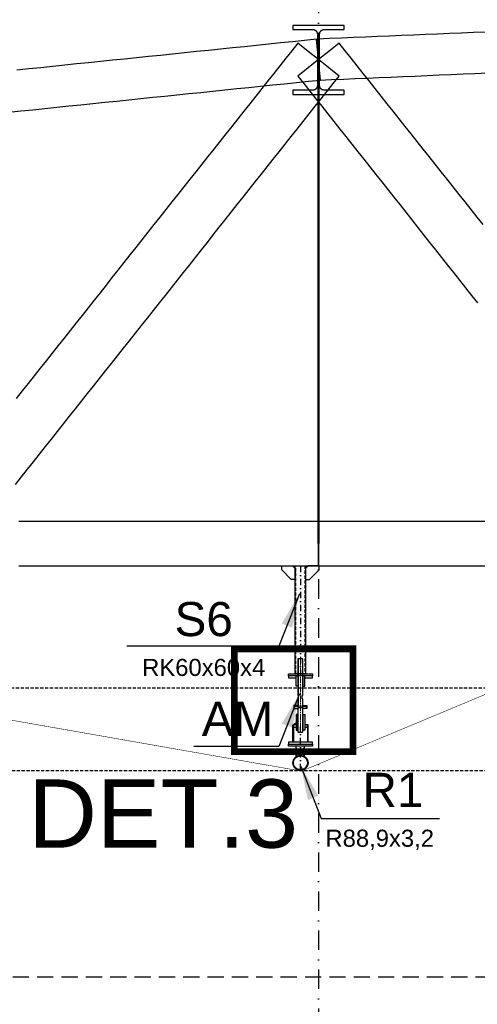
# Model space of a CAD drawing. Header units: millimetres. Extents: x -34919 to 306996, y -293018 to -145733.
# Tile 52 of 256: x 404 to 3088, y -183486 to -177717. Entities that reach past the tile are written whole.
import ezdxf

# ---------------------------------------------------------------- set-up
doc = ezdxf.new("R2010")
doc.units = ezdxf.units.MM
doc.header["$LTSCALE"] = 3
for name, pattern in [('AM_ISO08W050', [18, 12, -1.5, 3, -1.5]), ('DASHDOT', [25.4, 12.7, -6.35, 0, -6.35]), ('DASHED', [19.05, 12.7, -6.35]), ('DASHED2', [9.525, 6.35, -3.175]), ('HIDDEN', [9.525, 6.35, -3.175])]:
    doc.linetypes.add(name, pattern=pattern)
for name, color, linetype, lineweight in [('-KONTURY', 7, 'Continuous', 18), ('AAA Widok', 2, 'Continuous', 25), ('AM_0', 7, 'Continuous', 15), ('AM_7', 4, 'AM_ISO08W050', 15), ('SIATKA', 5, 'Continuous', 18)]:
    doc.layers.add(name, color=color, linetype=linetype, lineweight=lineweight)
for name, color, linetype in [('AAA L-Opis', 3, 'Continuous'), ('ARF2000E0_BEARING_ROOF_KANTAVAT_KATTO', 7, 'Continuous'), ('blaszki', 6, 'Continuous'), ('poziome 1', 7, 'Continuous'), ('slupki', 7, 'Continuous'), ('stezenia', 4, 'Continuous'), ('STĘŻENIA_OPIS', 4, 'Continuous')]:
    doc.layers.add(name, color=color, linetype=linetype)
doc.styles.get("Standard").update_dxf_attribs({"font": 'arial.ttf', "height": 25})
doc.dimstyles.new('STANDARD-100', dxfattribs={"dimscale": 100, "dimtxt": 2, "dimasz": 2, "dimexe": 0, "dimexo": 0, "dimgap": 0.6, "dimtad": 1, "dimdec": 0, "dimzin": 12, "dimdsep": 46, "dimtxsty": 'Standard', "dimcen": 1, "dimclrd": 256, "dimclre": 256, "dimclrt": 2, "dimadec": 0, "dimazin": 0, "dimtfac": 1, "dimtdec": 0, "dimtmove": 0, "dimatfit": 3, "dimfxl": 0, "dimtolj": 1, "dimtzin": 0, "dimarcsym": 0})

# ---------------------------------------------------------------- blocks, each defined once
blk = doc.blocks.new('A$C09B41FFC')
at = {"layer": 'AAA L-Opis', "color": 7}
for p, q in [((-13, 500), (-13, 284.6)), ((13, 500), (13, 284.6)), ((-13, 264.6), (-13, 214.6)), ((13, 264.6), (13, 214.6)), ((-15, 214.6), (15, 214.6))]:
    blk.add_line(p, q, dxfattribs=at)
at = {"layer": 'AAA Widok', "color": 7}
for p, q in [((-16, 222.6), (-16, 226.6)), ((16, 222.6), (16, 226.6)), ((-16.3, 172.6), (-15, 172.6)), ((-15.3, 171.6), (-15, 171.6)), ((15, 172.6), (16.2, 172.6)), ((15, 171.6), (15.2, 171.6)), ((-16.3, 82), (-15, 82)), ((-16.3, 82), (-15, 82)), ((-15.3, 83), (-15, 83)), ((16.2, 82, 0), (15, 82, 0)), ((21.2, 82), (20, 82))]:
    blk.add_line(p, q, dxfattribs=at)
for points in [[(15, 284.6), (15, 498), (13, 500), (-13, 500), (-15, 498), (-15, 284.6)], [(-15, 264.6), (-10.5, 264.6), (-10.5, 284.6), (-15, 284.6)], [(-15, 264.6), (-15, 72), (-13, 70), (13, 70), (15, 72), (15, 264.6)], [(15, 264.6), (10.5, 264.6), (10.5, 284.6), (15, 284.6)], [(-15, 226.6), (-38.1, 226.6), (-38.1, 222.6), (-15, 222.6)], [(-15, 222.6), (-38.1, 222.6), (-38.1, 207.6), (-15, 207.6)], [(15, 226.6), (38.1, 226.6), (38.1, 222.6), (15, 222.6)], [(15, 222.6), (38.1, 222.6), (38.1, 207.6), (15, 207.6)], [(-25, 112), (-41.2, 112), (-41.2, 98), (-25, 98)], [(25, 98), (41.3, 98), (41.3, 112), (25, 112)]]:
    blk.add_lwpolyline(points, dxfattribs=at)
at = {"layer": 'AAA Widok', "color": 7, "elevation": 0}
for points in [[(-25, 400), (-70, 400), (-70, 388), (-25, 388)], [(25, 388), (70, 388), (70, 400), (25, 400)], [(-44.4, 12), (-44.4, 112), (-41.2, 112), (-41.2, 12)], [(44.5, 12), (44.5, 112), (41.3, 112), (41.3, 12)]]:
    blk.add_lwpolyline(points, dxfattribs=at)
for points in [[(-25, 340), (-25, 400), (-14.3, 400), (-13.3, 399), (-13.3, 341), (-14.3, 340)], [(25, 340), (25, 400), (14.2, 400), (13.2, 399), (13.2, 341), (14.2, 340)]]:
    blk.add_lwpolyline(points, close=True, dxfattribs=at)
at = {"layer": 'AAA Widok', "color": 7}
for points in [[(-38.1, 207.6), (-35.2, 207.6), (-35.2, 222.6), (-38.1, 222.6)], [(38.1, 207.6), (35.2, 207.6), (35.2, 222.6), (38.1, 222.6)], [(-25, 172.6), (-25, 82), (-16.3, 82), (-15.3, 83), (-15.3, 171.6), (-16.3, 172.6)], [(25, 172.6), (25, 82), (16.2, 82), (15.2, 83), (15.2, 171.6), (16.2, 172.6)]]:
    blk.add_lwpolyline(points, close=True, dxfattribs=at)
blk.add_circle((-30, 118.7), 4, dxfattribs=at)
at = {"layer": 'AM_0', "color": 7}
for points in [[(-25, 112), (-25, 113), (-26, 112)], [(25, 112), (25, 113), (26, 112)]]:
    blk.add_solid(points, dxfattribs=at)
at = {"layer": 'AM_7', "color": 7}
blk.add_line((0, 500), (0, 70), dxfattribs=at)
at = {"layer": 'SIATKA', "color": 7}
blk.add_line((-15, 222.6), (15, 222.6), dxfattribs=at)

msp = doc.modelspace()

# ---------------------------------------------------------------- linework, layer by layer
at = {"layer": '-KONTURY', "linetype": 'HIDDEN', "const_width": 3, "elevation": 0}
for points in [[(2050.651, -182118.716), (-706.375, -181635.011)], [(3219.625, -181635.011), (2071.108, -182114.079)]]:
    msp.add_lwpolyline(points, dxfattribs=at)
msp.add_lwpolyline([(2050.651, -182118.716, 0.11190095), (2071.108, -182114.079, 0.11190095)], format="xyb", dxfattribs=at)
at = {"color": 252, "linetype": 'DASHDOT', "ltscale": 3}
msp.add_line((2156.625, -150578.031), (2156.625, -201577.2), dxfattribs=at)
at = {"color": 4, "linetype": 'DASHED2'}
for p, q in [((-5676.685, -181631.237, 0), (29443.668, -181631.237, 0)), ((-5671.516, -182115.716, 0), (29441.729, -182115.716, 0))]:
    msp.add_line(p, q, dxfattribs=at)
at = {"color": 6, "linetype": 'DASHED', "const_width": 40, "elevation": 0}
msp.add_lwpolyline([(1663.004, -181403.363), (2359.486, -181403.363), (2359.486, -182005.9), (1663.004, -182005.9)], close=True, dxfattribs=at)
at = {"layer": 'ARF2000E0_BEARING_ROOF_KANTAVAT_KATTO'}
for points in [[(2163.375, -177950.636), (2163.375, -177875.789), (2163.375, -177800.942), (2163.383, -177800.277), (2163.407, -177799.613), (2163.448, -177798.95), (2163.505, -177798.288), (2163.577, -177797.628), (2163.666, -177796.969), (2163.771, -177796.313), (2163.892, -177795.659), (2164.029, -177795.009), (2164.181, -177794.363), (2164.35, -177793.72), (2164.533, -177793.082), (2164.733, -177792.449), (2164.947, -177791.82), (2165.178, -177791.197), (2165.423, -177790.579), (2165.683, -177789.968), (2165.958, -177789.363), (2166.248, -177788.766), (2166.552, -177788.176), (2166.871, -177787.593), (2167.203, -177787.019), (2167.55, -177786.452), (2167.911, -177785.894), (2168.285, -177785.345), (2168.672, -177784.805), (2169.072, -177784.276), (2169.485, -177783.756), (2169.911, -177783.247), (2170.349, -177782.748), (2170.799, -177782.26), (2171.261, -177781.783), (2171.736, -177781.317), (2172.221, -177780.863), (2172.717, -177780.421), (2173.224, -177779.992), (2173.741, -177779.575), (2174.268, -177779.171), (2174.806, -177778.78), (2175.353, -177778.402), (2175.909, -177778.038), (2176.473, -177777.688), (2177.046, -177777.352), (2177.627, -177777.03), (2178.216, -177776.722), (2178.812, -177776.43), (2179.415, -177776.151), (2180.026, -177775.888), (2180.642, -177775.64), (2181.264, -177775.407), (2181.891, -177775.19), (2182.523, -177774.988), (2183.16, -177774.802), (2183.802, -177774.632), (2184.448, -177774.478), (2185.097, -177774.339), (2185.75, -177774.217), (2186.406, -177774.111), (2187.064, -177774.021), (2187.723, -177773.947), (2188.385, -177773.89), (2189.047, -177773.849), (2189.711, -177773.824), (2190.375, -177773.816), (2248.5, -177773.816), (2306.625, -177773.816), (2306.625, -177749.704), (2231.625, -177749.704), (2156.625, -177749.704), (2081.625, -177749.704), (2006.625, -177749.704), (2006.625, -177773.816), (2064.75, -177773.816), (2122.875, -177773.816), (2123.54, -177773.824), (2124.204, -177773.849), (2124.867, -177773.89), (2125.529, -177773.947), (2126.189, -177774.021), (2126.848, -177774.111), (2127.504, -177774.218), (2128.157, -177774.34), (2128.807, -177774.479), (2129.453, -177774.634), (2130.095, -177774.804), (2130.733, -177774.99), (2131.365, -177775.192), (2131.993, -177775.41), (2132.615, -177775.642), (2133.231, -177775.891), (2133.841, -177776.154), (2134.445, -177776.433), (2135.04, -177776.726), (2135.629, -177777.033), (2136.209, -177777.355), (2136.782, -177777.691), (2137.346, -177778.041), (2137.902, -177778.406), (2138.449, -177778.783), (2138.986, -177779.174), (2139.513, -177779.578), (2140.029, -177779.995), (2140.536, -177780.424), (2141.031, -177780.865), (2141.516, -177781.319), (2141.99, -177781.784), (2142.452, -177782.261), (2142.902, -177782.749), (2143.34, -177783.248), (2143.765, -177783.757), (2144.178, -177784.276), (2144.578, -177784.805), (2144.965, -177785.344), (2145.339, -177785.893), (2145.7, -177786.452), (2146.047, -177787.019), (2146.38, -177787.594), (2146.699, -177788.178), (2147.004, -177788.769), (2147.294, -177789.367), (2147.569, -177789.973), (2147.829, -177790.585), (2148.075, -177791.202), (2148.305, -177791.826), (2148.519, -177792.454), (2148.718, -177793.087), (2148.902, -177793.725), (2149.07, -177794.367), (2149.222, -177795.014), (2149.359, -177795.664), (2149.48, -177796.317), (2149.584, -177796.973), (2149.673, -177797.631), (2149.746, -177798.29), (2149.802, -177798.952), (2149.843, -177799.614), (2149.867, -177800.278), (2149.875, -177800.942), (2149.875, -177875.789), (2149.875, -177950.636), (2163.375, -177950.636)], [(3135.898, -177788.854), (3065.586, -177791.847), (2995.273, -177794.839), (2924.961, -177797.831), (2854.648, -177800.823), (2784.336, -177803.815), (2714.023, -177806.807), (2643.711, -177809.8), (2573.398, -177812.792), (2503.086, -177815.784), (2432.773, -177818.776), (2362.461, -177821.768), (2292.148, -177824.761), (2221.836, -177827.753), (2151.523, -177830.745), (2154.074, -177890.691), (2156.625, -177950.636), (2159.176, -178010.582), (2161.727, -178070.528), (2232.04, -178067.536), (2302.352, -178064.544), (2372.665, -178061.551), (2442.977, -178058.559), (2513.29, -178055.567), (2583.602, -178052.575), (2653.915, -178049.583), (2724.227, -178046.59), (2794.54, -178043.598), (2864.852, -178040.606), (2935.165, -178037.614), (3005.477, -178034.622), (3075.79, -178031.63), (3146.102, -178028.637)], [(2278.045, -178046.981), (2217.335, -177998.809), (2156.625, -177950.636), (2095.915, -177902.464), (2035.205, -177854.292), (2000.049, -177898.598), (1964.893, -177942.905), (1929.737, -177987.211), (1894.58, -178031.517), (1859.424, -178075.823), (1824.268, -178120.13), (1789.112, -178164.436), (1753.955, -178208.742), (1718.799, -178253.048), (1683.643, -178297.355), (1648.487, -178341.661), (1613.33, -178385.967), (1578.174, -178430.273), (1543.018, -178474.58), (1507.862, -178518.886), (1472.705, -178563.192), (1437.549, -178607.498), (1402.393, -178651.805), (1367.237, -178696.111), (1332.08, -178740.417), (1296.924, -178784.723), (1261.768, -178829.03), (1226.612, -178873.336), (1191.455, -178917.642), (1156.299, -178961.948), (1121.143, -179006.255), (1085.987, -179050.561), (1050.83, -179094.867), (1015.674, -179139.173), (980.518, -179183.48), (945.362, -179227.786), (910.205, -179272.092), (875.049, -179316.398), (839.893, -179360.705), (804.737, -179405.011), (769.58, -179449.317), (734.424, -179493.623), (699.268, -179537.93), (664.112, -179582.236), (628.955, -179626.542), (593.799, -179670.848), (558.643, -179715.155), (523.487, -179759.461), (488.33, -179803.767), (453.174, -179848.073), (418.018, -179892.38), (382.862, -179936.686)], [(2168.928, -178070.004), (2162.776, -178010.32), (2156.625, -177950.636), (2150.474, -177890.953), (2144.322, -177831.269), (2074.01, -177838.516), (2003.697, -177845.763), (1933.385, -177853.009), (1863.072, -177860.256), (1792.76, -177867.503), (1722.447, -177874.75), (1652.135, -177881.997), (1581.822, -177889.244), (1511.51, -177896.491), (1441.197, -177903.738), (1370.885, -177910.984), (1300.572, -177918.231), (1230.26, -177925.478), (1159.947, -177932.725), (1089.635, -177939.972), (1019.322, -177947.219), (949.01, -177954.466), (878.697, -177961.713), (808.385, -177968.959), (738.072, -177976.206), (667.76, -177983.453), (597.447, -177990.7), (527.135, -177997.947), (456.822, -178005.194), (386.51, -178012.441)], [(3121.795, -178917.642), (3086.639, -178873.336), (3051.482, -178829.03), (3016.326, -178784.723), (2981.17, -178740.417), (2946.014, -178696.111), (2910.857, -178651.805), (2875.701, -178607.498), (2840.545, -178563.192), (2805.389, -178518.886), (2770.232, -178474.58), (2735.076, -178430.273), (2699.92, -178385.967), (2664.764, -178341.661), (2629.607, -178297.355), (2594.451, -178253.048), (2559.295, -178208.742), (2524.139, -178164.436), (2488.982, -178120.13), (2453.826, -178075.823), (2418.67, -178031.517), (2383.514, -177987.211), (2348.357, -177942.905), (2313.201, -177898.598), (2278.045, -177854.292), (2217.335, -177902.464), (2156.625, -177950.636), (2095.915, -177998.809), (2035.205, -178046.981), (2070.362, -178091.287), (2105.518, -178135.593), (2140.674, -178179.9), (2175.83, -178224.206), (2210.987, -178268.512), (2246.143, -178312.818), (2281.299, -178357.125), (2316.455, -178401.431), (2351.612, -178445.737), (2386.768, -178490.043), (2421.924, -178534.35), (2457.08, -178578.656), (2492.237, -178622.962), (2527.393, -178667.268), (2562.549, -178711.575), (2597.705, -178755.881), (2632.862, -178800.187), (2668.018, -178844.493), (2703.174, -178888.8), (2738.33, -178933.106), (2773.487, -178977.412), (2808.643, -179021.718), (2843.799, -179066.025), (2878.955, -179110.331), (2914.112, -179154.637), (2949.268, -179198.943), (2984.424, -179243.25), (3019.58, -179287.556), (3054.737, -179331.862), (3089.893, -179376.168)], [(2306.625, -178154.676), (2306.625, -178130.191), (2248.5, -178130.191), (2190.375, -178130.191), (2189.705, -178130.183), (2189.036, -178130.157), (2188.368, -178130.115), (2187.701, -178130.056), (2187.036, -178129.98), (2186.373, -178129.887), (2185.713, -178129.777), (2185.055, -178129.651), (2184.4, -178129.508), (2183.75, -178129.349), (2183.104, -178129.174), (2182.462, -178128.982), (2181.826, -178128.774), (2181.195, -178128.55), (2180.57, -178128.311), (2179.951, -178128.056), (2179.338, -178127.785), (2178.733, -178127.499), (2178.136, -178127.199), (2177.546, -178126.883), (2176.965, -178126.553), (2176.391, -178126.209), (2175.826, -178125.85), (2175.27, -178125.478), (2174.723, -178125.091), (2174.186, -178124.691), (2173.66, -178124.278), (2173.144, -178123.852), (2172.638, -178123.414), (2172.143, -178122.963), (2171.66, -178122.5), (2171.187, -178122.025), (2170.727, -178121.539), (2170.278, -178121.041), (2169.842, -178120.533), (2169.419, -178120.015), (2169.008, -178119.486), (2168.611, -178118.947), (2168.226, -178118.399), (2167.855, -178117.841), (2167.497, -178117.275), (2167.154, -178116.7), (2166.825, -178116.118), (2166.509, -178115.528), (2166.209, -178114.93), (2165.922, -178114.325), (2165.65, -178113.713), (2165.393, -178113.095), (2165.151, -178112.471), (2164.924, -178111.841), (2164.712, -178111.207), (2164.516, -178110.567), (2164.334, -178109.923), (2164.169, -178109.275), (2164.018, -178108.623), (2163.884, -178107.968), (2163.765, -178107.309), (2163.661, -178106.647), (2163.574, -178105.984), (2163.502, -178105.319), (2163.447, -178104.652), (2163.407, -178103.984), (2163.383, -178103.315), (2163.375, -178102.646), (2163.375, -178026.641), (2163.375, -177950.636), (2149.875, -177950.636), (2149.875, -178026.641), (2149.875, -178102.646), (2149.867, -178103.316), (2149.843, -178103.985), (2149.803, -178104.653), (2149.747, -178105.32), (2149.676, -178105.986), (2149.588, -178106.65), (2149.485, -178107.311), (2149.366, -178107.971), (2149.231, -178108.627), (2149.08, -178109.279), (2148.915, -178109.928), (2148.733, -178110.572), (2148.536, -178111.212), (2148.324, -178111.847), (2148.097, -178112.477), (2147.855, -178113.101), (2147.598, -178113.718), (2147.326, -178114.329), (2147.04, -178114.933), (2146.739, -178115.53), (2146.424, -178116.12), (2146.095, -178116.702), (2145.752, -178117.276), (2145.395, -178117.841), (2145.024, -178118.399), (2144.639, -178118.948), (2144.241, -178119.486), (2143.83, -178120.015), (2143.407, -178120.534), (2142.971, -178121.042), (2142.522, -178121.54), (2142.061, -178122.027), (2141.589, -178122.502), (2141.105, -178122.965), (2140.61, -178123.415), (2140.105, -178123.854), (2139.588, -178124.279), (2139.062, -178124.692), (2138.525, -178125.092), (2137.978, -178125.479), (2137.421, -178125.852), (2136.856, -178126.211), (2136.282, -178126.555), (2135.7, -178126.886), (2135.109, -178127.201), (2134.511, -178127.502), (2133.906, -178127.788), (2133.293, -178128.058), (2132.674, -178128.313), (2132.05, -178128.552), (2131.42, -178128.776), (2130.784, -178128.983), (2130.144, -178129.174), (2129.498, -178129.35), (2128.849, -178129.509), (2128.195, -178129.651), (2127.537, -178129.778), (2126.877, -178129.887), (2126.214, -178129.98), (2125.549, -178130.056), (2124.882, -178130.115), (2124.214, -178130.157), (2123.545, -178130.183), (2122.875, -178130.191), (2064.75, -178130.191), (2006.625, -178130.191), (2006.625, -178154.676), (2081.625, -178154.676), (2156.625, -178154.676), (2231.625, -178154.676), (2306.625, -178154.676)], [(2153.625, -177950.636), (2153.625, -178039.249), (2153.625, -178127.861), (2153.625, -178216.474), (2153.625, -178305.086), (2153.625, -178393.699), (2153.625, -178482.311), (2153.625, -178570.924), (2153.625, -178659.536), (2153.625, -178748.149), (2153.625, -178836.761), (2153.625, -178925.374), (2153.625, -179013.986), (2153.625, -179102.599), (2153.625, -179191.211), (2153.625, -179279.824), (2153.625, -179368.436), (2153.625, -179457.049), (2153.625, -179545.661), (2153.625, -179634.274), (2153.625, -179722.886), (2153.625, -179811.499), (2153.625, -179900.111), (2153.625, -179988.724), (2153.625, -180077.336), (2153.625, -180165.949), (2153.625, -180254.561), (2153.625, -180343.174), (2153.625, -180431.786), (2153.625, -180520.399), (2153.625, -180609.011), (2153.625, -180697.624), (2153.625, -180786.236), (2159.625, -180786.236), (2159.625, -180697.624), (2159.625, -180609.011), (2159.625, -180520.399), (2159.625, -180431.786), (2159.625, -180343.174), (2159.625, -180254.561), (2159.625, -180165.949), (2159.625, -180077.336), (2159.625, -179988.724), (2159.625, -179900.111), (2159.625, -179811.499), (2159.625, -179722.886), (2159.625, -179634.274), (2159.625, -179545.661), (2159.625, -179457.049), (2159.625, -179368.436), (2159.625, -179279.824), (2159.625, -179191.211), (2159.625, -179102.599), (2159.625, -179013.986), (2159.625, -178925.374), (2159.625, -178836.761), (2159.625, -178748.149), (2159.625, -178659.536), (2159.625, -178570.924), (2159.625, -178482.311), (2159.625, -178393.699), (2159.625, -178305.086), (2159.625, -178216.474), (2159.625, -178127.861), (2159.625, -178039.249), (2159.625, -177950.636), (2153.625, -177950.636)], [(379.607, -180439.518), (414.764, -180395.212), (449.92, -180350.906), (485.076, -180306.6), (520.232, -180262.293), (555.389, -180217.987), (590.545, -180173.681), (625.701, -180129.375), (660.857, -180085.068), (696.014, -180040.762), (731.17, -179996.456), (766.326, -179952.15), (801.482, -179907.843), (836.639, -179863.537), (871.795, -179819.231), (906.951, -179774.925), (942.107, -179730.618), (977.264, -179686.312), (1012.42, -179642.006), (1047.576, -179597.7), (1082.732, -179553.393), (1117.889, -179509.087), (1153.045, -179464.781), (1188.201, -179420.475), (1223.357, -179376.168), (1258.514, -179331.862), (1293.67, -179287.556), (1328.826, -179243.25), (1363.982, -179198.943), (1399.139, -179154.637), (1434.295, -179110.331), (1469.451, -179066.025), (1504.607, -179021.718), (1539.764, -178977.412), (1574.92, -178933.106), (1610.076, -178888.8), (1645.232, -178844.493), (1680.389, -178800.187), (1715.545, -178755.881), (1750.701, -178711.575), (1785.857, -178667.268), (1821.014, -178622.962), (1856.17, -178578.656), (1891.326, -178534.35), (1926.482, -178490.043), (1961.639, -178445.737), (1996.795, -178401.431), (2031.951, -178357.125), (2067.107, -178312.818), (2102.264, -178268.512), (2137.42, -178224.206), (2172.576, -178179.9), (2207.732, -178135.593), (2242.889, -178091.287), (2278.045, -178046.981)], [(340.803, -178258.423), (411.115, -178251.176), (481.428, -178243.929), (551.74, -178236.682), (622.053, -178229.435), (692.365, -178222.189), (762.678, -178214.942), (832.99, -178207.695), (903.303, -178200.448), (973.615, -178193.201), (1043.928, -178185.954), (1114.24, -178178.707), (1184.553, -178171.46), (1254.865, -178164.214), (1325.178, -178156.967), (1395.49, -178149.72), (1465.803, -178142.473), (1536.115, -178135.226), (1606.428, -178127.979), (1676.74, -178120.732), (1747.053, -178113.485), (1817.365, -178106.239), (1887.678, -178098.992), (1957.99, -178091.745), (2028.303, -178084.498), (2098.615, -178077.251), (2168.928, -178070.004)], [(2156.625, -180916.236), (2156.625, -180851.236), (2156.625, -180786.236), (2156.625, -180721.236), (2156.625, -180656.236), (2086.313, -180656.236), (2016, -180656.236), (1945.688, -180656.236), (1875.375, -180656.236), (1805.063, -180656.236), (1734.75, -180656.236), (1664.438, -180656.236), (1594.125, -180656.236), (1523.813, -180656.236), (1453.5, -180656.236), (1383.188, -180656.236), (1312.875, -180656.236), (1242.563, -180656.236), (1172.25, -180656.236), (1101.938, -180656.236), (1031.625, -180656.236), (961.313, -180656.236), (891, -180656.236), (820.688, -180656.236), (750.375, -180656.236), (680.063, -180656.236), (609.75, -180656.236), (539.438, -180656.236), (469.125, -180656.236), (398.813, -180656.236)], [(3141, -180656.236), (3070.688, -180656.236), (3000.375, -180656.236), (2930.063, -180656.236), (2859.75, -180656.236), (2789.438, -180656.236), (2719.125, -180656.236), (2648.813, -180656.236), (2578.5, -180656.236), (2508.188, -180656.236), (2437.875, -180656.236), (2367.563, -180656.236), (2297.25, -180656.236), (2226.938, -180656.236), (2156.625, -180656.236), (2156.625, -180721.236), (2156.625, -180786.236), (2156.625, -180851.236), (2156.625, -180916.236), (2226.938, -180916.236), (2297.25, -180916.236), (2367.563, -180916.236), (2437.875, -180916.236), (2508.188, -180916.236), (2578.5, -180916.236), (2648.813, -180916.236), (2719.125, -180916.236), (2789.438, -180916.236), (2859.75, -180916.236), (2930.063, -180916.236), (3000.375, -180916.236), (3070.688, -180916.236), (3141, -180916.236)], [(398.813, -180916.236), (469.125, -180916.236), (539.438, -180916.236), (609.75, -180916.236), (680.063, -180916.236), (750.375, -180916.236), (820.688, -180916.236), (891, -180916.236), (961.313, -180916.236), (1031.625, -180916.236), (1101.938, -180916.236), (1172.25, -180916.236), (1242.563, -180916.236), (1312.875, -180916.236), (1383.188, -180916.236), (1453.5, -180916.236), (1523.813, -180916.236), (1594.125, -180916.236), (1664.438, -180916.236), (1734.75, -180916.236), (1805.063, -180916.236), (1875.375, -180916.236), (1945.688, -180916.236), (2016, -180916.236), (2086.313, -180916.236), (2156.625, -180916.236)]]:
    msp.add_lwpolyline(points, dxfattribs=at)
at = {"layer": 'blaszki', "elevation": 0}
for points in [[(2020.651, -180996.236), (1996.651, -180996.236), (1940.651, -180940.236), (1940.651, -180916.236), (2004.651, -180916.236), (2020.651, -180932.236)], [(2080.651, -180996.236), (2104.651, -180996.236), (2160.651, -180940.236), (2160.651, -180916.236), (2096.651, -180916.236), (2080.651, -180932.236)], [(2120.651, -181561.236), (1980.651, -181561.236), (1980.651, -181549.236), (2120.651, -181549.236)], [(2120.651, -181949.236), (1980.651, -181949.236), (1980.651, -181961.236), (2120.651, -181961.236)], [(2120.651, -181973.236), (1980.651, -181973.236), (1980.651, -181961.236), (2120.651, -181961.236)]]:
    msp.add_lwpolyline(points, close=True, dxfattribs=at)
at = {"layer": 'poziome 1', "linetype": 'HIDDEN', "ltscale": 5}
msp.add_lwpolyline([(30729.318, -175934.468), (-7495.118, -175934.468), (-7495.118, -183324.589), (30729.318, -183324.589)], close=True, dxfattribs=at)
at = {"layer": 'slupki', "color": 4, "linetype": 'DASHDOT'}
for p, q in [((2050.651, -180916.236, 0), (2050.651, -181549.236, 0)), ((2050.651, -182115.716, 0), (2050.651, -181861.236, 0))]:
    msp.add_line(p, q, dxfattribs=at)
at = {"layer": 'slupki', "color": 3}
for p, q in [((2026.501, -182033.949, 0), (2026.501, -181973.236, 0)), ((2074.801, -182033.949, 0), (2074.801, -181973.236, 0))]:
    msp.add_line(p, q, dxfattribs=at)
at = {"layer": 'slupki', "linetype": 'HIDDEN'}
for p, q in [((2030.501, -182031.645, 0), (2030.501, -181973.236, 0)), ((2070.801, -182031.645, 0), (2070.801, -181973.236, 0))]:
    msp.add_line(p, q, dxfattribs=at)
at = {"layer": 'slupki', "color": 3, "elevation": 0}
msp.add_lwpolyline([(2080.651, -181549.236), (2020.651, -181549.236), (2020.651, -180916.236), (2080.651, -180916.236)], close=True, dxfattribs=at)
at = {"layer": 'slupki', "linetype": 'HIDDEN', "elevation": 0}
for points in [[(2024.651, -181549.236), (2024.651, -180916.236)], [(2076.651, -180916.236), (2076.651, -181549.236)]]:
    msp.add_lwpolyline(points, dxfattribs=at)
at = {"layer": 'stezenia', "color": 3}
for radius in [44.45, 41.25]:
    msp.add_circle((2050.651, -182071.266, 0), radius, dxfattribs=at)

# ---------------------------------------------------------------- block references
at = {"layer": 'stezenia', "color": 9}
msp.add_blockref('A$C09B41FFC', (2050.651, -181961.236, 0), dxfattribs=at)

# ---------------------------------------------------------------- texts
at = {"layer": 'STĘŻENIA_OPIS', "linetype": 'DASHDOT'}
for s, insert, char_height, attachment_point in [('{\\farial|b0|i0|c238|p34;\\C3;S6\\C256;\\P\\H0.5x;RK60x60x4}', (1483.215, -181346.224, 0), 200, 5), ('{\\farial|b0|i0|c238|p34;\\C3;AM}', (1681.476, -181813.668, 0), 200, 5), ('{\\farial|b0|i0|c238|p34;\\C3;^I^IR1\\C256;\\P\\H0.5x;R88,9x3,2}', (2515.786, -182355.707, 0), 200, 5), ('{\\farial|b0|i0|c238|p34;DET.3}', (453.463, -182168.453, 0), 400, 1)]:
    msp.add_mtext(s, dxfattribs=dict(at, insert=insert, char_height=char_height, attachment_point=attachment_point))

# ---------------------------------------------------------------- leaders
at = {"layer": 'stezenia', "color": 3}
for points in [[(2044.574, -181080.732, 0), (1924.547, -181388.602, 0), (1033.146, -181388.602, 0)], [(2044.574, -181667.018, 0), (1924.547, -181974.888, 0), (1425.704, -181974.888, 0)], [(2052.773, -182090.215, 0), (2172.8, -182398.085, 0), (2865.541, -182398.085, 0)]]:
    msp.add_leader(points, dimstyle='STANDARD-100', override={"dimgap": 0.6, "dimtad": 0, "dimfxl": 1.25, "dimfxlon": 1}, dxfattribs=at)

doc.saveas('drawing.dxf')
